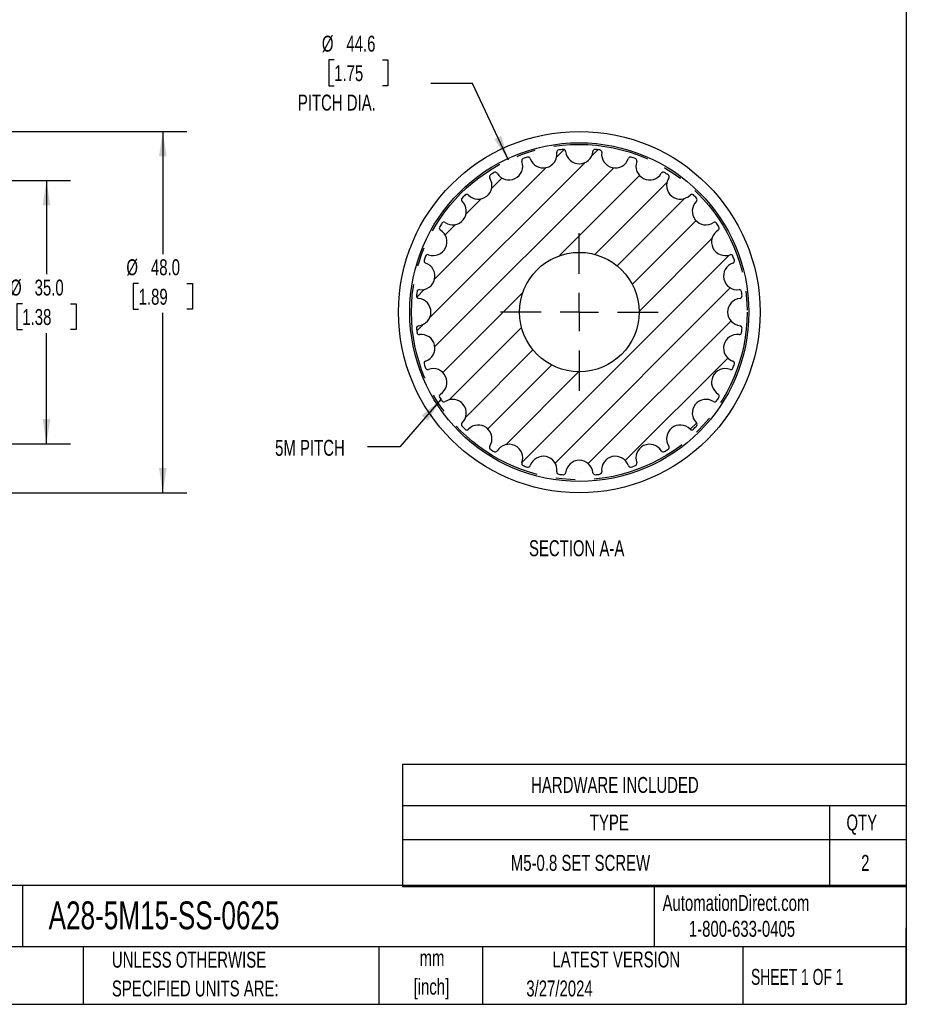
# Model space of a CAD drawing. Header units: millimetres. Extents: x 6 to 273, y 6 to 210.
# Tile 2 of 3: x 155 to 273, y 6 to 137. Entities that reach past the tile are written whole.
import ezdxf

# ---------------------------------------------------------------- set-up
doc = ezdxf.new("R2010")
doc.units = ezdxf.units.MM
doc.linetypes.add('CENTERX2', pattern=[20.32, 12.7, -2.54, 2.54, -2.54])
doc.layers.add('CENTER', color=40, linetype='CENTERX2')
doc.layers.add('HATCH', color=6, linetype='Continuous')
doc.layers.add('DIMENSIONS', color=140, linetype='Continuous', lineweight=25)
doc.layers.add('TEXT', color=140, linetype='Continuous', lineweight=25)
doc.styles.add('SLDTEXTSTYLE0', font='TXT', dxfattribs={"width": 0.7})
doc.styles.add('SLDTEXTSTYLE1', font='TXT', dxfattribs={"width": 0.65})
doc.dimstyles.new('SLDDIMSTYLE0', dxfattribs={"dimtxt": 2.158008, "dimasz": 3.302, "dimexe": 0, "dimexo": 0.0625, "dimgap": 0.539502, "dimtad": 0, "dimtih": 1, "dimtoh": 1, "dimrnd": 1e-09, "dimzin": 12, "dimdsep": 46, "dimtxsty": 'SLDTEXTSTYLE0', "dimsah": 1, "dimcen": 0, "dimadec": 0, "dimazin": 3, "dimtfac": 1, "dimtofl": 0, "dimtmove": 0, "dimatfit": 3, "dimfxl": 0, "dimfrac": 2, "dimtolj": 1, "dimtzin": 12, "dimarcsym": 0})
doc.dimstyles.new('SLDDIMSTYLE1', dxfattribs={"dimtxt": 2.158008, "dimasz": 3.302, "dimexe": 0, "dimexo": 0.0625, "dimgap": 0.539502, "dimtad": 0, "dimtih": 1, "dimtoh": 1, "dimrnd": 1e-09, "dimzin": 4, "dimdsep": 46, "dimtxsty": 'SLDTEXTSTYLE0', "dimsah": 1, "dimcen": 0.09, "dimadec": 0, "dimazin": 1, "dimtfac": 1, "dimtofl": 0, "dimtmove": 0, "dimatfit": 3, "dimfxl": 0, "dimfrac": 2, "dimtolj": 1, "dimtzin": 12, "dimarcsym": 0})
doc.dimstyles.new('SLDDIMSTYLE5', dxfattribs={"dimtxt": 0.18, "dimasz": 3.302, "dimexe": 0, "dimexo": 0.0625, "dimgap": 0, "dimtad": 0, "dimtih": 1, "dimtoh": 1, "dimdec": 0, "dimrnd": 1e-09, "dimzin": 0, "dimdsep": 46, "dimtxsty": 'Standard', "dimsah": 1, "dimcen": 0.09, "dimadec": 0, "dimazin": 0, "dimtfac": 3.302, "dimtdec": 0, "dimtofl": 0, "dimtmove": 0, "dimatfit": 3, "dimfxl": 0, "dimfrac": 2, "dimtolj": 1, "dimtzin": 0, "dimarcsym": 0})

# ---------------------------------------------------------------- blocks, each defined once
blk = doc.blocks.new('SW_TABLEANNOTATION_0')
at = {"layer": 'TEXT', "color": 0}
for p, q in [((0, 0), (0, -5.5)), ((0, 0), (56.7, 0)), ((56.7, 0), (66.85, 0)), ((66.85, 0), (66.85, -5.5)), ((0, -5.5), (0, -9.98)), ((0, -5.5), (56.7, -5.5)), ((56.7, -5.5), (56.7, -9.98)), ((56.7, -5.5), (66.85, -5.5)), ((66.85, -5.5), (66.85, -9.98)), ((0, -9.98), (0, -16.22)), ((0, -9.98), (56.7, -9.98)), ((56.7, -9.98), (56.7, -16.22)), ((56.7, -9.98), (66.85, -9.98)), ((66.85, -9.98), (66.85, -16.22)), ((0, -16.22), (56.7, -16.22)), ((56.7, -16.22), (66.85, -16.22))]:
    blk.add_line(p, q, dxfattribs=at)
at = {"layer": 'TEXT', "color": 0, "attachment_point": 1, "style": 'SLDTEXTSTYLE0'}
for s, insert, char_height in [('HARDWARE INCLUDED', (17.08, -1.69), 2.1167), ('TYPE', (24.87, -6.68), 2.117), ('QTY', (58.93, -6.68), 2.117), ('M5-0.8 SET SCREW', (14.38, -12.04), 2.1167), ('2', (60.88, -12.04), 2.12)]:
    blk.add_mtext(s, dxfattribs=dict(at, insert=insert, char_height=char_height))
blk = doc.blocks.new('_D_6')
at = {"layer": 'DIMENSIONS'}
for p, q in [((149.56, 115.8), (162.1, 115.8)), ((158.92, 115.8), (158.92, 103.32)), ((155.72, 99.41), (154.99, 99.41)), ((154.99, 99.41), (154.99, 95.98)), ((162.13, 99.41), (162.85, 99.41)), ((162.85, 99.41), (162.85, 95.98)), ((154.99, 95.98), (155.72, 95.98)), ((158.92, 80.8), (158.92, 95.5)), ((162.85, 95.98), (162.13, 95.98)), ((149.56, 80.8), (162.1, 80.8))]:
    blk.add_line(p, q, dxfattribs=at)
for points in [[(158.92, 115.8), (158.42, 112.5), (159.43, 112.5)], [(158.92, 80.8), (159.43, 84.1), (158.42, 84.1)]]:
    blk.add_solid(points, dxfattribs=at)
at = {"layer": 'DIMENSIONS', "char_height": 2.117, "attachment_point": 1, "style": 'SLDTEXTSTYLE0'}
for s, insert in [('%%c', (154.09, 102.62)), ('35.0', (157.35, 102.62)), ('1.38', (155.72, 98.71))]:
    blk.add_mtext(s, dxfattribs=dict(at, insert=insert))
blk = doc.blocks.new('_D_7')
at = {"layer": 'DIMENSIONS'}
for p, q in [((149.06, 122.3), (177.54, 122.3)), ((174.36, 122.3), (174.36, 106.02)), ((171.16, 102.1), (170.43, 102.1)), ((170.43, 102.1), (170.43, 98.67)), ((177.57, 102.1), (178.3, 102.1)), ((178.3, 102.1), (178.3, 98.67)), ((170.43, 98.67), (171.16, 98.67)), ((174.36, 74.3), (174.36, 98.19)), ((178.3, 98.67), (177.57, 98.67)), ((149.06, 74.3), (177.54, 74.3))]:
    blk.add_line(p, q, dxfattribs=at)
for points in [[(174.36, 122.3), (173.86, 119), (174.87, 119)], [(174.36, 74.3), (174.87, 77.6), (173.86, 77.6)]]:
    blk.add_solid(points, dxfattribs=at)
at = {"layer": 'DIMENSIONS', "char_height": 2.117, "attachment_point": 1, "style": 'SLDTEXTSTYLE0'}
for s, insert in [('%%c', (169.53, 105.32)), ('48.0', (172.79, 105.32)), ('1.89', (171.16, 101.4))]:
    blk.add_mtext(s, dxfattribs=dict(at, insert=insert))
blk = doc.blocks.new('_D_10')
at = {"layer": 'DIMENSIONS'}
for p, q in [((197.11, 131.8), (196.38, 131.8)), ((196.38, 131.8), (196.38, 128.37)), ((203.52, 131.8), (204.24, 131.8)), ((204.24, 131.8), (204.24, 128.37)), ((196.38, 128.37), (197.11, 128.37)), ((204.24, 128.37), (203.52, 128.37)), ((215.48, 128.67), (209.92, 128.67)), ((220.23, 118.49), (215.48, 128.67))]:
    blk.add_line(p, q, dxfattribs=at)
blk.add_solid([(220.23, 118.49), (219.29, 121.7), (218.37, 121.27)], dxfattribs=at)
at = {"layer": 'DIMENSIONS', "char_height": 2.117, "attachment_point": 1, "style": 'SLDTEXTSTYLE0'}
for s, insert in [('%%c', (195.48, 135.02)), ('44.6', (198.73, 135.02)), ('1.75', (197.11, 131.1)), ('PITCH DIA.', (192.29, 127.19))]:
    blk.add_mtext(s, dxfattribs=dict(at, insert=insert))
blk = doc.blocks.new('SW_CENTERMARKSYMBOL_1')
at = {"layer": 'CENTER', "color": 0}
for p, q in [((0, 5.08), (0, 10.4775)), ((0, 0), (0, 2.54)), ((-5.08, 0), (-10.4775, 0)), ((0, 0), (-2.54, 0)), ((0, 0), (0, -2.54)), ((0, 0), (2.54, 0)), ((5.08, 0), (10.4775, 0)), ((0, -5.08), (0, -10.4775))]:
    blk.add_line(p, q, dxfattribs=at)

msp = doc.modelspace()

# ---------------------------------------------------------------- hatches: boundary and pattern name
at = {"layer": 'HATCH'}
h = msp.add_hatch(dxfattribs=at)
h.set_pattern_fill('ANSI31', color=256, style=0)
edge = h.paths.add_edge_path(flags=0)
edge.add_arc((229.645, 98.302), 21.71, 82.79903, 84.34383)
edge.add_arc((231.755, 119.607), 0.3, 84.34383, 174.47157)
edge.add_arc((229.645, 119.812), 1.82, 185.52843, 354.47157, ccw=False)
edge.add_arc((227.535, 119.607), 0.3, 5.52843, 95.65617)
edge.add_arc((229.645, 98.302), 21.71, 95.65617, 97.20097)
edge.add_arc((226.961, 119.543), 0.3, 97.20097, 187.32872)
edge.add_arc((224.858, 119.272), 1.82, -161.61443, 7.32872, ccw=False)
edge.add_arc((222.847, 118.604), 0.3, 18.38557, 108.51332)
edge.add_arc((229.645, 98.302), 21.71, 108.51332, 110.05811)
edge.add_arc((222.302, 118.413), 0.3, 110.05811, 200.18586)
edge.add_arc((220.312, 117.681), 1.82, -148.75729, 20.18586, ccw=False)
edge.add_arc((218.499, 116.582), 0.3, 31.24271, 121.37046)
edge.add_arc((229.645, 98.302), 21.71, 121.37046, 122.91526)
edge.add_arc((218.011, 116.275), 0.3, 122.91526, 213.043)
edge.add_arc((216.234, 115.119), 1.82, -135.90015, 33.043, ccw=False)
edge.add_arc((214.711, 113.643), 0.3, 44.09985, 134.2276)
edge.add_arc((229.645, 98.302), 21.71, 134.2276, 135.7724)
edge.add_arc((214.303, 113.235), 0.3, 135.7724, 225.90015)
edge.add_arc((212.828, 111.713), 1.82, -123.043, 45.90015, ccw=False)
edge.add_arc((211.672, 109.936), 0.3, 56.957, 147.08474)
edge.add_arc((229.645, 98.302), 21.71, 147.08474, 148.62954)
edge.add_arc((211.365, 109.447), 0.3, 148.62954, 238.75729)
edge.add_arc((210.265, 107.634), 1.82, -110.18586, 58.75729, ccw=False)
edge.add_arc((209.533, 105.645), 0.3, 69.81414, 159.94189)
edge.add_arc((229.645, 98.302), 21.71, 159.94189, 161.48668)
edge.add_arc((209.343, 105.1), 0.3, 161.48668, 251.61443)
edge.add_arc((208.674, 103.088), 1.82, -97.32872, 71.61443, ccw=False)
edge.add_arc((208.404, 100.985), 0.3, 82.67128, 172.79903)
edge.add_arc((229.645, 98.302), 21.71, 172.79903, 174.34383)
edge.add_arc((208.339, 100.412), 0.3, 174.34383, 264.47157)
edge.add_arc((208.135, 98.302), 1.82, -84.47157, 84.47157, ccw=False)
edge.add_arc((208.339, 96.191), 0.3, 95.52843, 185.65617)
edge.add_arc((229.645, 98.302), 21.71, 185.65617, 187.20097)
edge.add_arc((208.404, 95.618), 0.3, 187.20097, 277.32872)
edge.add_arc((208.674, 93.515), 1.82, -71.61443, 97.32872, ccw=False)
edge.add_arc((209.343, 91.503), 0.3, 108.38557, 198.51332)
edge.add_arc((229.645, 98.302), 21.71, 198.51332, 200.05811)
edge.add_arc((209.533, 90.959), 0.3, 200.05811, 290.18586)
edge.add_arc((210.265, 88.969), 1.82, -58.75729, 110.18586, ccw=False)
edge.add_arc((211.365, 87.156), 0.3, 121.24271, 211.37046)
edge.add_arc((229.645, 98.302), 21.71, 211.37046, 212.91526)
edge.add_arc((211.672, 86.667), 0.3, 212.91526, 303.043)
edge.add_arc((212.828, 84.89), 1.82, -45.90015, 123.043, ccw=False)
edge.add_arc((214.303, 83.368), 0.3, 134.09985, 224.2276)
edge.add_arc((229.645, 98.302), 21.71, 224.2276, 225.7724)
edge.add_arc((214.711, 82.96), 0.3, 225.7724, 315.90015)
edge.add_arc((216.234, 81.484), 1.82, -33.043, 135.90015, ccw=False)
edge.add_arc((218.011, 80.328), 0.3, 146.957, 237.08474)
edge.add_arc((229.645, 98.302), 21.71, 237.08474, 238.62954)
edge.add_arc((218.499, 80.021), 0.3, 238.62954, 328.75729)
edge.add_arc((220.312, 78.922), 1.82, -20.18586, 148.75729, ccw=False)
edge.add_arc((222.302, 78.19), 0.3, 159.81414, 249.94189)
edge.add_arc((229.645, 98.302), 21.71, 249.94189, 251.48668)
edge.add_arc((222.847, 78), 0.3, 251.48668, 341.61443)
edge.add_arc((224.858, 77.331), 1.82, -7.32872, 161.61443, ccw=False)
edge.add_arc((226.961, 77.06), 0.3, 172.67128, 262.79903)
edge.add_arc((229.645, 98.302), 21.71, 262.79903, 264.34383)
edge.add_arc((227.535, 76.996), 0.3, 264.34383, 354.47157)
edge.add_arc((229.645, 76.792), 1.82, 5.52843, 174.47157, ccw=False)
edge.add_arc((231.755, 76.996), 0.3, 185.52843, 275.65617)
edge.add_arc((229.645, 98.302), 21.71, 275.65617, 277.20097)
edge.add_arc((232.329, 77.06), 0.3, 277.20097, 367.32872)
edge.add_arc((234.431, 77.331), 1.82, 18.38557, 187.32872, ccw=False)
edge.add_arc((236.443, 78), 0.3, 198.38557, 288.51332)
edge.add_arc((229.645, 98.302), 21.71, 288.51332, 290.05811)
edge.add_arc((236.988, 78.19), 0.3, 290.05811, 380.18586)
edge.add_arc((238.978, 78.922), 1.82, 31.24271, 200.18586, ccw=False)
edge.add_arc((240.79, 80.021), 0.3, 211.24271, 301.37046)
edge.add_arc((229.645, 98.302), 21.71, 301.37046, 302.91526)
edge.add_arc((241.279, 80.328), 0.3, 302.91526, 393.043)
edge.add_arc((243.056, 81.484), 1.82, 44.09985, 213.043, ccw=False)
edge.add_arc((244.579, 82.96), 0.3, 224.09985, 314.2276)
edge.add_arc((229.645, 98.302), 21.71, 314.2276, 315.7724)
edge.add_arc((244.987, 83.368), 0.3, 315.7724, 405.90015)
edge.add_arc((246.462, 84.89), 1.82, 56.957, 225.90015, ccw=False)
edge.add_arc((247.618, 86.667), 0.3, 236.957, 327.08474)
edge.add_arc((229.645, 98.302), 21.71, 327.08474, 328.62954)
edge.add_arc((247.925, 87.156), 0.3, 328.62954, 418.75729)
edge.add_arc((249.025, 88.969), 1.82, 69.81414, 238.75729, ccw=False)
edge.add_arc((249.756, 90.959), 0.3, 249.81414, 339.94189)
edge.add_arc((229.645, 98.302), 21.71, 339.94189, 341.48668)
edge.add_arc((249.947, 91.503), 0.3, 341.48668, 431.61443)
edge.add_arc((250.616, 93.515), 1.82, 82.67128, 251.61443, ccw=False)
edge.add_arc((250.886, 95.618), 0.3, 262.67128, 352.79903)
edge.add_arc((229.645, 98.302), 21.71, 352.79903, 354.34383)
edge.add_arc((250.951, 96.191), 0.3, 354.34383, 444.47157)
edge.add_arc((251.155, 98.302), 1.82, 95.52843, 264.47157, ccw=False)
edge.add_arc((250.951, 100.412), 0.3, 275.52843, 365.65617)
edge.add_arc((229.645, 98.302), 21.71, 5.65617, 7.20097)
edge.add_arc((250.886, 100.985), 0.3, 7.20097, 97.32872)
edge.add_arc((250.616, 103.088), 1.82, 108.38557, 277.32872, ccw=False)
edge.add_arc((249.947, 105.1), 0.3, 288.38557, 378.51332)
edge.add_arc((229.645, 98.302), 21.71, 18.51332, 20.05811)
edge.add_arc((249.756, 105.645), 0.3, 20.05811, 110.18586)
edge.add_arc((249.025, 107.634), 1.82, 121.24271, 290.18586, ccw=False)
edge.add_arc((247.925, 109.447), 0.3, 301.24271, 391.37046)
edge.add_arc((229.645, 98.302), 21.71, 31.37046, 32.91526)
edge.add_arc((247.618, 109.936), 0.3, 32.91526, 123.043)
edge.add_arc((246.462, 111.713), 1.82, 134.09985, 303.043, ccw=False)
edge.add_arc((244.987, 113.235), 0.3, 314.09985, 404.2276)
edge.add_arc((229.645, 98.302), 21.71, 44.2276, 45.7724)
edge.add_arc((244.579, 113.643), 0.3, 45.7724, 135.90015)
edge.add_arc((243.056, 115.119), 1.82, 146.957, 315.90015, ccw=False)
edge.add_arc((241.279, 116.275), 0.3, 326.957, 417.08474)
edge.add_arc((229.645, 98.302), 21.71, 57.08474, 58.62954)
edge.add_arc((240.79, 116.582), 0.3, 58.62954, 148.75729)
edge.add_arc((238.978, 117.681), 1.82, 159.81414, 328.75729, ccw=False)
edge.add_arc((236.988, 118.413), 0.3, 339.81414, 429.94189)
edge.add_arc((229.645, 98.302), 21.71, 69.94189, 71.48668)
edge.add_arc((236.443, 118.604), 0.3, 71.48668, 161.61443)
edge.add_arc((234.431, 119.272), 1.82, 172.67128, 341.61443, ccw=False)
edge.add_arc((232.329, 119.543), 0.3, 352.67128, 442.79903)
edge = h.paths.add_edge_path(flags=0)
edge.add_arc((229.645, 98.302), 7.938, 0, 360)

# ---------------------------------------------------------------- linework, layer by layer
for radius in [24, 22.5, 7.937]:
    msp.add_circle((229.645, 98.302), radius)
for centre, radius, start, end in [((224.858, 119.272), 1.82, 198.38557, 7.32872), ((226.961, 119.543), 0.3, 97.20097, 187.32872), ((229.645, 98.302), 21.71, 95.65617, 97.20097), ((227.535, 119.607), 0.3, 5.52843, 95.65617), ((229.645, 119.812), 1.82, 185.52843, 354.47157), ((231.755, 119.607), 0.3, 84.34383, 174.47157), ((229.645, 98.302), 21.71, 82.79903, 84.34383), ((232.329, 119.543), 0.3, 352.67128, 82.79903), ((234.431, 119.272), 1.82, 172.67128, 341.61443), ((220.312, 117.681), 1.82, 211.24271, 20.18586), ((222.302, 118.413), 0.3, 110.05811, 200.18586), ((229.645, 98.302), 21.71, 108.51332, 110.05811), ((222.847, 118.604), 0.3, 18.38557, 108.51332), ((236.443, 118.604), 0.3, 71.48668, 161.61443), ((229.645, 98.302), 21.71, 69.94189, 71.48668), ((236.988, 118.413), 0.3, 339.81414, 69.94189), ((238.978, 117.681), 1.82, 159.81414, 328.75729), ((218.011, 116.275), 0.3, 122.91526, 213.043), ((229.645, 98.302), 21.71, 121.37046, 122.91526), ((218.499, 116.582), 0.3, 31.24271, 121.37046), ((240.79, 116.582), 0.3, 58.62954, 148.75729), ((229.645, 98.302), 21.71, 57.08474, 58.62954), ((241.279, 116.275), 0.3, 326.957, 57.08474), ((216.234, 115.119), 1.82, 224.09985, 33.043), ((243.056, 115.119), 1.82, 146.957, 315.90015), ((229.645, 98.302), 21.71, 134.2276, 135.7724), ((214.711, 113.643), 0.3, 44.09985, 134.2276), ((244.579, 113.643), 0.3, 45.7724, 135.90015), ((229.645, 98.302), 21.71, 44.2276, 45.7724), ((212.828, 111.713), 1.82, 236.957, 45.90015), ((214.303, 113.235), 0.3, 135.7724, 225.90015), ((246.462, 111.713), 1.82, 134.09985, 303.043), ((244.987, 113.235), 0.3, 314.09985, 44.2276), ((229.645, 98.302), 21.71, 147.08474, 148.62954), ((211.672, 109.936), 0.3, 56.957, 147.08474), ((247.618, 109.936), 0.3, 32.91526, 123.043), ((229.645, 98.302), 21.71, 31.37046, 32.91526), ((210.265, 107.634), 1.82, 249.81414, 58.75729), ((211.365, 109.447), 0.3, 148.62954, 238.75729), ((249.025, 107.634), 1.82, 121.24271, 290.18586), ((247.925, 109.447), 0.3, 301.24271, 31.37046), ((209.533, 105.645), 0.3, 69.81414, 159.94189), ((249.756, 105.645), 0.3, 20.05811, 110.18586), ((208.674, 103.088), 1.82, 262.67128, 71.61443), ((209.343, 105.1), 0.3, 161.48668, 251.61443), ((229.645, 98.302), 21.71, 159.94189, 161.48668), ((250.616, 103.088), 1.82, 108.38557, 277.32872), ((229.645, 98.302), 21.71, 18.51332, 20.05811), ((249.947, 105.1), 0.3, 288.38557, 18.51332), ((229.645, 98.302), 21.71, 172.79903, 174.34383), ((208.404, 100.985), 0.3, 82.67128, 172.79903), ((250.886, 100.985), 0.3, 7.20097, 97.32872), ((229.645, 98.302), 21.71, 5.65617, 7.20097), ((208.339, 100.412), 0.3, 174.34383, 264.47157), ((208.135, 98.302), 1.82, 275.52843, 84.47157), ((251.155, 98.302), 1.82, 95.52843, 264.47157), ((250.951, 100.412), 0.3, 275.52843, 5.65617), ((208.339, 96.191), 0.3, 95.52843, 185.65617), ((229.645, 98.302), 21.71, 185.65617, 187.20097), ((208.404, 95.618), 0.3, 187.20097, 277.32872), ((250.886, 95.618), 0.3, 262.67128, 352.79903), ((250.951, 96.191), 0.3, 354.34383, 84.47157), ((229.645, 98.302), 21.71, 352.79903, 354.34383), ((208.674, 93.515), 1.82, 288.38557, 97.32872), ((250.616, 93.515), 1.82, 82.67128, 251.61443), ((209.343, 91.503), 0.3, 108.38557, 198.51332), ((249.947, 91.503), 0.3, 341.48668, 71.61443), ((229.645, 98.302), 21.71, 198.51332, 200.05811), ((209.533, 90.959), 0.3, 200.05811, 290.18586), ((210.265, 88.969), 1.82, 301.24271, 110.18586), ((249.025, 88.969), 1.82, 69.81414, 238.75729), ((249.756, 90.959), 0.3, 249.81414, 339.94189), ((229.645, 98.302), 21.71, 339.94189, 341.48668), ((211.365, 87.156), 0.3, 121.24271, 211.37046), ((229.645, 98.302), 21.71, 211.37046, 212.91526), ((211.672, 86.667), 0.3, 212.91526, 303.043), ((212.828, 84.89), 1.82, 314.09985, 123.043), ((246.462, 84.89), 1.82, 56.957, 225.90015), ((247.618, 86.667), 0.3, 236.957, 327.08474), ((229.645, 98.302), 21.71, 327.08474, 328.62954), ((247.925, 87.156), 0.3, 328.62954, 58.75729), ((214.303, 83.368), 0.3, 134.09985, 224.2276), ((229.645, 98.302), 21.71, 224.2276, 225.7724), ((214.711, 82.96), 0.3, 225.7724, 315.90015), ((216.234, 81.484), 1.82, 326.957, 135.90015), ((243.056, 81.484), 1.82, 44.09985, 213.043), ((244.579, 82.96), 0.3, 224.09985, 314.2276), ((229.645, 98.302), 21.71, 314.2276, 315.7724), ((244.987, 83.368), 0.3, 315.7724, 45.90015), ((218.011, 80.328), 0.3, 146.957, 237.08474), ((229.645, 98.302), 21.71, 237.08474, 238.62954), ((218.499, 80.021), 0.3, 238.62954, 328.75729), ((220.312, 78.922), 1.82, 339.81414, 148.75729), ((238.978, 78.922), 1.82, 31.24271, 200.18586), ((240.79, 80.021), 0.3, 211.24271, 301.37046), ((229.645, 98.302), 21.71, 301.37046, 302.91526), ((241.279, 80.328), 0.3, 302.91526, 33.043), ((224.858, 77.331), 1.82, 352.67128, 161.61443), ((229.645, 76.792), 1.82, 5.52843, 174.47157), ((234.431, 77.331), 1.82, 18.38557, 187.32872), ((222.302, 78.19), 0.3, 159.81414, 249.94189), ((229.645, 98.302), 21.71, 249.94189, 251.48668), ((222.847, 78), 0.3, 251.48668, 341.61443), ((236.443, 78), 0.3, 198.38557, 288.51332), ((229.645, 98.302), 21.71, 288.51332, 290.05811), ((236.988, 78.19), 0.3, 290.05811, 20.18586), ((226.961, 77.06), 0.3, 172.67128, 262.79903), ((229.645, 98.302), 21.71, 262.79903, 264.34383), ((227.535, 76.996), 0.3, 264.34383, 354.47157), ((231.755, 76.996), 0.3, 185.52843, 275.65617), ((229.645, 98.302), 21.71, 275.65617, 277.20097), ((232.329, 77.06), 0.3, 277.20097, 7.32872)]:
    msp.add_arc(centre, radius, start, end)
at = {"layer": 'CENTER', "linetype": 'CENTERX2'}
msp.add_circle((229.645, 98.302), 22.276, dxfattribs=at)
at = {"layer": 'TEXT'}
for p, q in [((273.05, 209.55), (273.05, 6.35)), ((273.05, 22.126), (6.35, 22.126)), ((155.759, 22.126), (155.759, 13.97)), ((239.575, 22.126), (239.575, 13.97)), ((273.05, 6.35), (273.05, 16.51)), ((273.05, 13.97), (6.35, 13.97)), ((163.78, 13.97), (163.78, 6.35)), ((203.024, 13.97), (203.024, 6.35)), ((216.812, 13.97), (216.812, 6.35)), ((251.349, 13.97), (251.349, 6.35)), ((6.35, 6.35), (273.05, 6.35))]:
    msp.add_line(p, q, dxfattribs=at)

# ---------------------------------------------------------------- block references
at = {"layer": 'CENTER'}
msp.add_blockref('SW_CENTERMARKSYMBOL_1', (229.645, 98.302), dxfattribs=at)
at = {"layer": 'TEXT'}
msp.add_blockref('SW_TABLEANNOTATION_0', (206.175, 38.239), dxfattribs=at)

# ---------------------------------------------------------------- texts
for s, insert, char_height, attachment_point, style in [('5M PITCH', (193.893, 81.33), 2.1167, 2, 'SLDTEXTSTYLE0'), ('SECTION A-A', (229.298, 67.997), 2.11667, 2, 'SLDTEXTSTYLE0'), ('AutomationDirect.com', (240.695, 20.877), 2.11667, 1, 'SLDTEXTSTYLE0'), ('A28-5M15-SS-0625', (159.208, 20.019), 3.70417, 1, 'SLDTEXTSTYLE0'), ('1-800-633-0405', (244.192, 17.437), 2.11667, 1, 'SLDTEXTSTYLE0'), ('UNLESS OTHERWISE', (167.608, 13.334), 2.11667, 1, 'SLDTEXTSTYLE0'), ('LATEST VERSION', (234.552, 13.364), 2.11667, 2, 'SLDTEXTSTYLE0'), ('mm', (210.099, 13.574), 2.1167, 2, 'SLDTEXTSTYLE0'), ('SHEET 1 OF 1', (252.441, 11.051), 2.11667, 1, 'SLDTEXTSTYLE1'), ('SPECIFIED UNITS ARE:', (167.608, 9.512), 2.11667, 1, 'SLDTEXTSTYLE0'), ('[inch]', (210.015, 9.752), 2.1167, 2, 'SLDTEXTSTYLE0'), ('3/27/2024', (222.613, 9.513), 2.1167, 1, 'SLDTEXTSTYLE0')]:
    msp.add_mtext(s, dxfattribs=dict(at, insert=insert, char_height=char_height, attachment_point=attachment_point, style=style))

# ---------------------------------------------------------------- dimensions: what is measured, and where the dimension line sits
at = {"layer": 'DIMENSIONS'}
dim = msp.add_diameter_dim_2p(p1=(239.064, 78.115), p2=(220.226, 118.488), text='<>\\PPITCH DIA.', dimstyle='SLDDIMSTYLE0', dxfattribs=at)
dim.commit()
dim.dimension.update_dxf_attribs({"geometry": '_D_10', "text_midpoint": (200.312, 129.785), "dimtype": 163})
for base, p1, p2, picture, middle in [((174.365, 74.302), (147.794, 122.302), (147.794, 74.302), '_D_7', (174.365, 102.104)), ((158.924, 80.802), (148.292, 115.802), (148.292, 80.802), '_D_6', (158.924, 99.408))]:
    dim = msp.add_linear_dim(base=base, p1=p1, p2=p2, angle=90, text='%%c<>', dimstyle='SLDDIMSTYLE1', dxfattribs=at)
    dim.commit()
    dim.dimension.update_dxf_attribs({"geometry": picture, "text_midpoint": middle, "dimtype": 160})

# ---------------------------------------------------------------- leaders
at = {"layer": 'TEXT'}
msp.add_leader([(211.29, 86.708), (205.819, 80.411), (201.528, 80.411)], dimstyle='SLDDIMSTYLE5', dxfattribs=at)

doc.saveas('drawing.dxf')
